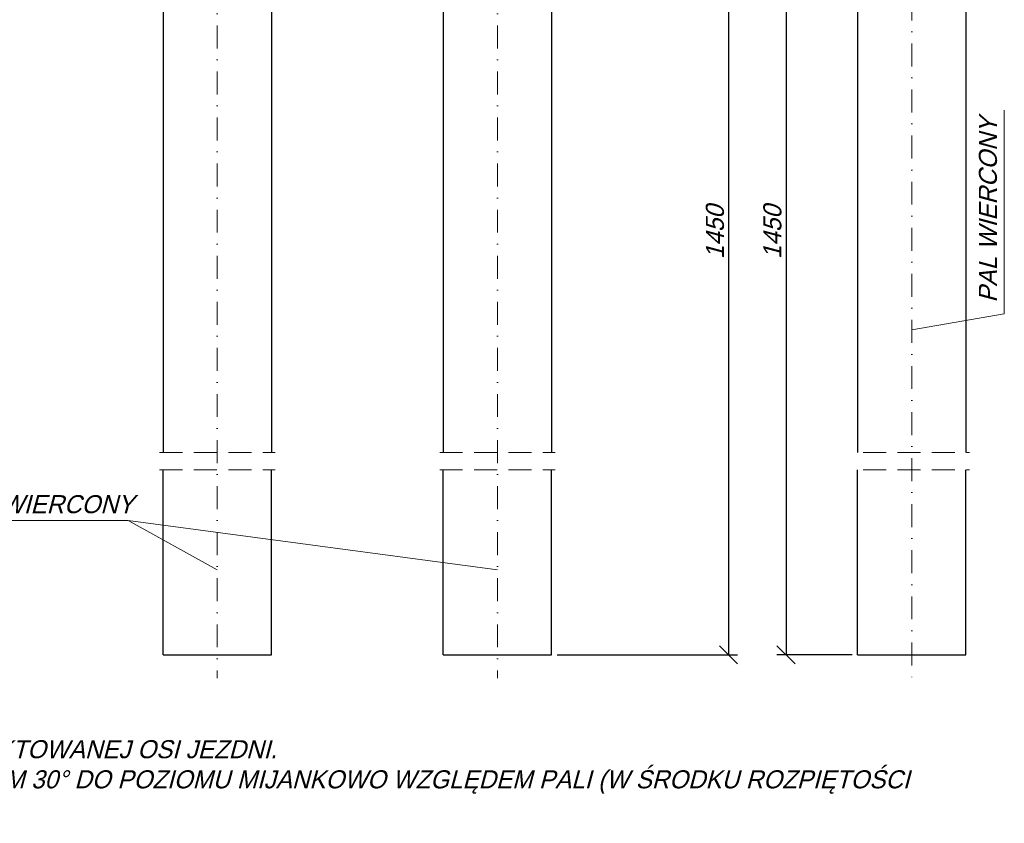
# Model space of a CAD drawing. Header units: millimetres. Extents: x -8866 to 77461, y -114325 to -28406.
# Tile 14 of 37: x 5307 to 5851, y -29314 to -28869. Entities that reach past the tile are written whole.
import ezdxf

# ---------------------------------------------------------------- set-up
doc = ezdxf.new("R2010")
doc.units = ezdxf.units.MM
doc.linetypes.add('DASHDOT', pattern=[25.4, 12.7, -6.35, 0, -6.35])
doc.linetypes.add('DASHED', pattern=[19.05, 12.7, -6.35])
for name, color, linetype, lineweight in [('3', 6, 'DASHED', 13), ('5', 3, 'Continuous', 13), ('6', 2, 'Continuous', 25), ('7', 4, 'DASHDOT', 13)]:
    doc.layers.add(name, color=color, linetype=linetype, lineweight=lineweight)
doc.styles.get("Standard").update_dxf_attribs({"font": 'IC-isocp.shx', "oblique": 15})
doc.dimstyles.new('ISO-25', dxfattribs={"dimscale": 2, "dimtxt": 2.5, "dimasz": 2.5, "dimexe": 1.25, "dimexo": 0.625, "dimtad": 1, "dimtxsty": 'Standard', "dimblk": 'OBLIQUE', "dimcen": 2.5, "dimadec": 0, "dimazin": 0, "dimtfac": 1, "dimtmove": 0, "dimatfit": 3, "dimldrblk": 'OBLIQUE', "dimfxl": 1, "dimarcsym": 0})

# ---------------------------------------------------------------- blocks, each defined once
blk = doc.blocks.new('_Oblique')
at = {"color": 0, "linetype": 'ByBlock', "lineweight": -2}
blk.add_line((-0.5, -0.5), (0.5, 0.5), dxfattribs=at)
blk = doc.blocks.new('*D2935')
at = {"layer": '5', "color": 0, "lineweight": -2}
for p, q in [((5757.1, -28752.91), (5725.53, -28752.91)), ((5730.53, -28752.91), (5730.53, -29220.77)), ((5767.1, -29220.77), (5725.53, -29220.77))]:
    blk.add_line(p, q, dxfattribs=at)
at = {"layer": 'Defpoints', "color": 0}
for p in [(5760.1, -28752.91), (5730.53, -29220.77), (5770.1, -29220.77)]:
    blk.add_point(p, dxfattribs=at)
at = {"layer": '5', "color": 0, "lineweight": -2, "xscale": 10, "yscale": 10, "zscale": 10}
for p, rotation in [((5730.53, -28752.91), 90), ((5730.53, -29220.77), 270)]:
    blk.add_blockref('_Oblique', p, dxfattribs=dict(at, rotation=rotation))
at = {"layer": '5', "color": 0, "insert": (5723.03, -28986.84), "char_height": 10, "attachment_point": 5, "rotation": 90}
blk.add_mtext('1450', dxfattribs=at)
blk = doc.blocks.new('*D2980')
at = {"layer": '5', "color": 0, "lineweight": -2}
for p, q in [((5673.84, -28752.91), (5703.75, -28752.91)), ((5698.75, -28752.91), (5698.75, -29220.77)), ((5603.84, -29220.77), (5703.75, -29220.77))]:
    blk.add_line(p, q, dxfattribs=at)
at = {"layer": 'Defpoints', "color": 0}
for p in [(5670.84, -28752.91), (5600.84, -29220.77), (5698.75, -29220.77)]:
    blk.add_point(p, dxfattribs=at)
at = {"layer": '5', "color": 0, "lineweight": -2, "xscale": 10, "yscale": 10, "zscale": 10}
for p, rotation in [((5698.75, -28752.91), 90), ((5698.75, -29220.77), 270)]:
    blk.add_blockref('_Oblique', p, dxfattribs=dict(at, rotation=rotation))
at = {"layer": '5', "color": 0, "insert": (5691.24, -28986.84), "char_height": 10, "attachment_point": 5, "rotation": 90}
blk.add_mtext('1450', dxfattribs=at)

msp = doc.modelspace()

# ---------------------------------------------------------------- linework, layer by layer
at = {"layer": '3'}
for p, q in [((5383.895, -29108.795), (5447.782, -29108.795)), ((5538.895, -29108.795), (5602.782, -29108.795)), ((5773.158, -29108.795), (5832.045, -29108.795)), ((5383.895, -29118.383), (5447.782, -29118.383)), ((5538.895, -29118.383), (5602.782, -29118.383)), ((5773.158, -29118.383), (5832.045, -29118.383))]:
    msp.add_line(p, q, dxfattribs=at)
at = {"layer": '5'}
for p, q in [((5851.303, -28919.395), (5851.303, -29031.953)), ((5851.303, -29031.953), (5800.101, -29040.978)), ((5366.51, -29146.471), (5267.945, -29146.471)), ((5366.51, -29146.471), (5415.838, -29173.715)), ((5366.51, -29146.471), (5570.838, -29173.715))]:
    msp.add_line(p, q, dxfattribs=at)
at = {"layer": '6'}
for p, q in [((5385.838, -28752.906), (5385.838, -29108.795)), ((5445.838, -28752.906), (5445.838, -29108.795)), ((5540.838, -28752.906), (5540.838, -29108.795)), ((5600.838, -28752.906), (5600.838, -29108.795)), ((5770.101, -28752.906), (5770.101, -29108.795)), ((5830.101, -28752.906), (5830.101, -29108.795)), ((5385.838, -29220.775), (5385.838, -29118.383)), ((5445.838, -29220.775), (5445.838, -29118.383)), ((5540.838, -29220.775), (5540.838, -29118.383)), ((5600.838, -29220.775), (5600.838, -29118.383)), ((5770.101, -29220.775), (5770.101, -29118.383)), ((5830.101, -29220.775), (5830.101, -29118.383)), ((5385.838, -29220.775), (5445.838, -29220.775)), ((5540.838, -29220.775), (5600.838, -29220.775)), ((5770.101, -29220.775), (5830.101, -29220.775))]:
    msp.add_line(p, q, dxfattribs=at)
at = {"layer": '7'}
for p, q in [((5415.838, -28642.906), (5415.838, -29233.625)), ((5570.838, -28642.906), (5570.838, -29233.625)), ((5800.101, -28652.906), (5800.101, -29233.625))]:
    msp.add_line(p, q, dxfattribs=at)

# ---------------------------------------------------------------- texts
at = {"layer": '5', "insert": (5837.22, -28974.532), "char_height": 10, "width": 188.44917, "attachment_point": 2, "rotation": 90}
msp.add_mtext('\\pxt49.9667;{\\Fic-isocp.shx|c1;PAL WIERCONY', dxfattribs=at)
at = {"layer": '5', "char_height": 10}
for s, insert, width, attachment_point in [('\\pxt49.9667;{\\Fic-isocp.shx|c1;PAL WIERCONY', (5318.43, -29132.389), 198.44917, 2), ('{\\Fic-isocp.shx|c1;UWAGI (PALISADA):\\P1. OŚ OCZEPU PALISADY NALEŻY ZLOKALIZOWAĆ W ODLEGŁOŚCI 4,75M OD PROJEKTOWANEJ OSI JEZDNI.\\P2. W OCZEPIE PALISADY NALEŻY WYKONAĆ OTWORY POD ZAKOTWIENIA POD KĄTEM 30%%D DO POZIOMU MIJANKOWO WZGLĘDEM PALI (W ŚRODKU ROZPIĘTOŚCI PRZĘSŁA POMIĘDZY PALAMI). }', (4746.64, -29251.336), 1071.56425, 1)]:
    msp.add_mtext(s, dxfattribs=dict(at, insert=insert, width=width, attachment_point=attachment_point))

# ---------------------------------------------------------------- dimensions: what is measured, and where the dimension line sits
at = {"layer": '5'}
for base, p1, p2, picture, middle in [((5698.747, -29220.775), (5670.838, -28752.906), (5600.838, -29220.775), '*D2980', (5691.243, -28986.84)), ((5730.53, -29220.775), (5760.101, -28752.906), (5770.101, -29220.775), '*D2935', (5723.026, -28986.84))]:
    dim = msp.add_linear_dim(base=base, p1=p1, p2=p2, angle=90, text='1450', dimstyle='ISO-25', override={"dimtxt": 5, "dimasz": 5, "dimexe": 2.5, "dimexo": 1.5, "dimgap": 1.5, "dimdec": 0, "dimtxsty": 'Standard'}, dxfattribs=at)
    dim.commit()
    dim.dimension.update_dxf_attribs({"geometry": picture, "text_midpoint": middle})

doc.saveas('drawing.dxf')
